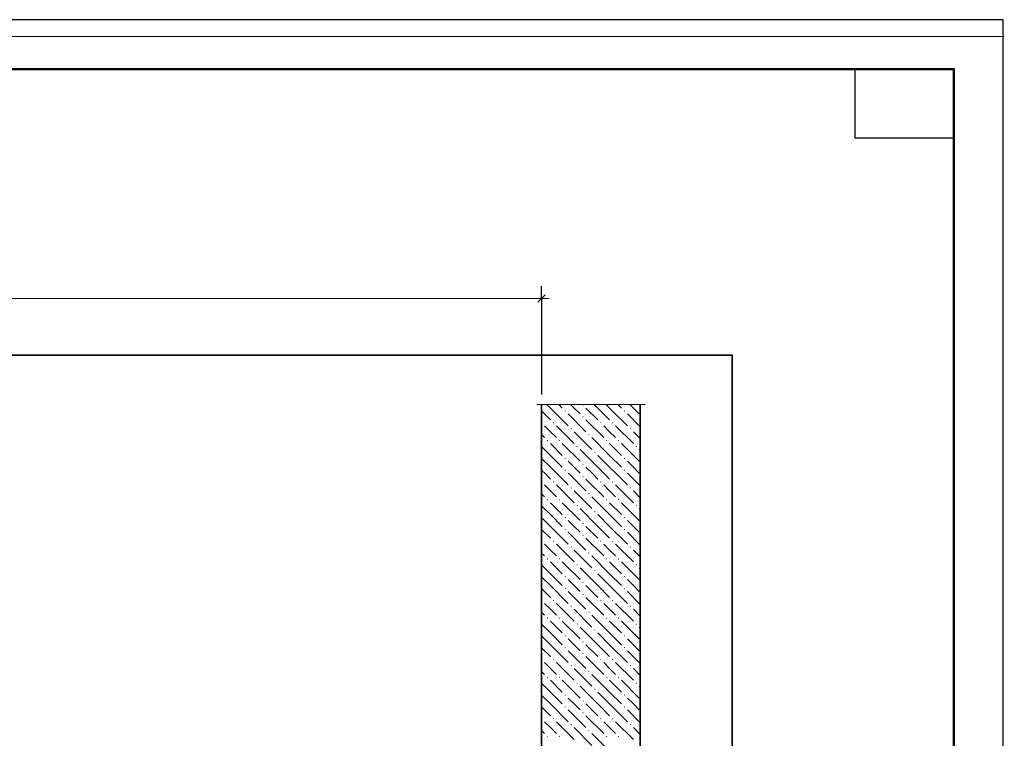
# Model space of a CAD drawing. Header units: millimetres. Extents: x 0 to 21005, y 0 to 14850.
# Tile 22 of 22: x 16015 to 21005, y 11208 to 14850. Entities that reach past the tile are written whole.
import ezdxf

# ---------------------------------------------------------------- set-up
doc = ezdxf.new("R2010")
doc.units = ezdxf.units.MM
doc.layers.add('Standard', color=7, linetype='Continuous', lineweight=25)
doc.layers.add('Размерная линия_ общее', color=7, linetype='Continuous', lineweight=13)
doc.layers.add('ЖБ Стена верхний уровень', color=7, linetype='Continuous', lineweight=25, true_color=0x006e00)
doc.layers.add('Размерная выноска', color=7, linetype='Continuous')

msp = doc.modelspace()

# ---------------------------------------------------------------- hatches: boundary and pattern name
at = {"layer": 'ЖБ Стена верхний уровень', "linetype": 'Continuous', "lineweight": 18, "transparency": 33554687}
for points in [[(18866.8, 12896.9), (18870, 12900.2), (18873.3, 12896.9), (18870, 12893.7)], [(18776.8, 12866.9), (18780, 12870.2), (18783.3, 12866.9), (18780, 12863.7)], [(18866.8, 12836.9), (18870, 12840.2), (18873.3, 12836.9), (18870, 12833.7)], [(19076.8, 12866.9), (19080, 12870.2), (19083.3, 12866.9), (19080, 12863.7)], [(18660.1, 12810.1), (18663.3, 12806.9), (18660.1, 12803.8)], [(18716.8, 12806.9), (18720, 12810.2), (18723.3, 12806.9), (18720, 12803.7)], [(18806.8, 12776.9), (18810, 12780.2), (18813.3, 12776.9), (18810, 12773.7)], [(18956.8, 12806.9), (18960, 12810.2), (18963.3, 12806.9), (18960, 12803.7)], [(19016.8, 12806.9), (19020, 12810.2), (19023.3, 12806.9), (19020, 12803.7)], [(19106.8, 12776.9), (19110, 12780.2), (19113.3, 12776.9), (19110, 12773.7)], [(18896.8, 12746.9), (18900, 12750.2), (18903.3, 12746.9), (18900, 12743.7)], [(18686.8, 12716.9), (18690, 12720.2), (18693.3, 12716.9), (18690, 12713.7)], [(18746.8, 12716.9), (18750, 12720.2), (18753.3, 12716.9), (18750, 12713.7)], [(18836.8, 12686.9), (18840, 12690.2), (18843.3, 12686.9), (18840, 12683.7)], [(18986.8, 12716.9), (18990, 12720.2), (18993.3, 12716.9), (18990, 12713.7)], [(19046.8, 12716.9), (19050, 12720.2), (19053.3, 12716.9), (19050, 12713.7)], [(19136.8, 12686.9), (19140, 12690.2), (19143.3, 12686.9), (19140, 12683.7)], [(18776.8, 12626.9), (18780, 12630.2), (18783.3, 12626.9), (18780, 12623.7)], [(18926.8, 12656.9), (18930, 12660.2), (18933.3, 12656.9), (18930, 12653.7)], [(19076.8, 12626.9), (19080, 12630.2), (19083.3, 12626.9), (19080, 12623.7)], [(18866.8, 12596.9), (18870, 12600.2), (18873.3, 12596.9), (18870, 12593.7)], [(18776.8, 12566.9), (18780, 12570.2), (18783.3, 12566.9), (18780, 12563.7)], [(18866.8, 12536.9), (18870, 12540.2), (18873.3, 12536.9), (18870, 12533.7)], [(19076.8, 12566.9), (19080, 12570.2), (19083.3, 12566.9), (19080, 12563.7)], [(18660.1, 12510.1), (18663.3, 12506.9), (18660.1, 12503.8)], [(18716.8, 12506.9), (18720, 12510.2), (18723.3, 12506.9), (18720, 12503.7)], [(18806.8, 12476.9), (18810, 12480.2), (18813.3, 12476.9), (18810, 12473.7)], [(18956.8, 12506.9), (18960, 12510.2), (18963.3, 12506.9), (18960, 12503.7)], [(19016.8, 12506.9), (19020, 12510.2), (19023.3, 12506.9), (19020, 12503.7)], [(19106.8, 12476.9), (19110, 12480.2), (19113.3, 12476.9), (19110, 12473.7)], [(18896.8, 12446.9), (18900, 12450.2), (18903.3, 12446.9), (18900, 12443.7)], [(18686.8, 12416.9), (18690, 12420.2), (18693.3, 12416.9), (18690, 12413.7)], [(18746.8, 12416.9), (18750, 12420.2), (18753.3, 12416.9), (18750, 12413.7)], [(18836.8, 12386.9), (18840, 12390.2), (18843.3, 12386.9), (18840, 12383.7)], [(18986.8, 12416.9), (18990, 12420.2), (18993.3, 12416.9), (18990, 12413.7)], [(19046.8, 12416.9), (19050, 12420.2), (19053.3, 12416.9), (19050, 12413.7)], [(19136.8, 12386.9), (19140, 12390.2), (19143.3, 12386.9), (19140, 12383.7)], [(18776.8, 12326.9), (18780, 12330.2), (18783.3, 12326.9), (18780, 12323.7)], [(18926.8, 12356.9), (18930, 12360.2), (18933.3, 12356.9), (18930, 12353.7)], [(19076.8, 12326.9), (19080, 12330.2), (19083.3, 12326.9), (19080, 12323.7)], [(18866.8, 12296.9), (18870, 12300.2), (18873.3, 12296.9), (18870, 12293.7)], [(18776.8, 12266.9), (18780, 12270.2), (18783.3, 12266.9), (18780, 12263.7)], [(18866.8, 12236.9), (18870, 12240.2), (18873.3, 12236.9), (18870, 12233.7)], [(19076.8, 12266.9), (19080, 12270.2), (19083.3, 12266.9), (19080, 12263.7)], [(18660.1, 12210.1), (18663.3, 12206.9), (18660.1, 12203.8)], [(18716.8, 12206.9), (18720, 12210.2), (18723.3, 12206.9), (18720, 12203.7)], [(18806.8, 12176.9), (18810, 12180.2), (18813.3, 12176.9), (18810, 12173.7)], [(18956.8, 12206.9), (18960, 12210.2), (18963.3, 12206.9), (18960, 12203.7)], [(19016.8, 12206.9), (19020, 12210.2), (19023.3, 12206.9), (19020, 12203.7)], [(19106.8, 12176.9), (19110, 12180.2), (19113.3, 12176.9), (19110, 12173.7)], [(18896.8, 12146.9), (18900, 12150.2), (18903.3, 12146.9), (18900, 12143.7)], [(18686.8, 12116.9), (18690, 12120.2), (18693.3, 12116.9), (18690, 12113.7)], [(18746.8, 12116.9), (18750, 12120.2), (18753.3, 12116.9), (18750, 12113.7)], [(18836.8, 12086.9), (18840, 12090.2), (18843.3, 12086.9), (18840, 12083.7)], [(18986.8, 12116.9), (18990, 12120.2), (18993.3, 12116.9), (18990, 12113.7)], [(19046.8, 12116.9), (19050, 12120.2), (19053.3, 12116.9), (19050, 12113.7)], [(19136.8, 12086.9), (19140, 12090.2), (19143.3, 12086.9), (19140, 12083.7)], [(18776.8, 12026.9), (18780, 12030.2), (18783.3, 12026.9), (18780, 12023.7)], [(18926.8, 12056.9), (18930, 12060.2), (18933.3, 12056.9), (18930, 12053.7)], [(19076.8, 12026.9), (19080, 12030.2), (19083.3, 12026.9), (19080, 12023.7)], [(18866.8, 11996.9), (18870, 12000.2), (18873.3, 11996.9), (18870, 11993.7)], [(18776.8, 11966.9), (18780, 11970.2), (18783.3, 11966.9), (18780, 11963.7)], [(18866.8, 11936.9), (18870, 11940.2), (18873.3, 11936.9), (18870, 11933.7)], [(19076.8, 11966.9), (19080, 11970.2), (19083.3, 11966.9), (19080, 11963.7)], [(18660.1, 11910.1), (18663.3, 11906.9), (18660.1, 11903.8)], [(18716.8, 11906.9), (18720, 11910.2), (18723.3, 11906.9), (18720, 11903.7)], [(18806.8, 11876.9), (18810, 11880.2), (18813.3, 11876.9), (18810, 11873.7)], [(18956.8, 11906.9), (18960, 11910.2), (18963.3, 11906.9), (18960, 11903.7)], [(19016.8, 11906.9), (19020, 11910.2), (19023.3, 11906.9), (19020, 11903.7)], [(19106.8, 11876.9), (19110, 11880.2), (19113.3, 11876.9), (19110, 11873.7)], [(18896.8, 11846.9), (18900, 11850.2), (18903.3, 11846.9), (18900, 11843.7)], [(18686.8, 11816.9), (18690, 11820.2), (18693.3, 11816.9), (18690, 11813.7)], [(18746.8, 11816.9), (18750, 11820.2), (18753.3, 11816.9), (18750, 11813.7)], [(18836.8, 11786.9), (18840, 11790.2), (18843.3, 11786.9), (18840, 11783.7)], [(18986.8, 11816.9), (18990, 11820.2), (18993.3, 11816.9), (18990, 11813.7)], [(19046.8, 11816.9), (19050, 11820.2), (19053.3, 11816.9), (19050, 11813.7)], [(19136.8, 11786.9), (19140, 11790.2), (19143.3, 11786.9), (19140, 11783.7)], [(18776.8, 11726.9), (18780, 11730.2), (18783.3, 11726.9), (18780, 11723.7)], [(18926.8, 11756.9), (18930, 11760.2), (18933.3, 11756.9), (18930, 11753.7)], [(19076.8, 11726.9), (19080, 11730.2), (19083.3, 11726.9), (19080, 11723.7)], [(18866.8, 11696.9), (18870, 11700.2), (18873.3, 11696.9), (18870, 11693.7)], [(18776.8, 11666.9), (18780, 11670.2), (18783.3, 11666.9), (18780, 11663.7)], [(18866.8, 11636.9), (18870, 11640.2), (18873.3, 11636.9), (18870, 11633.7)], [(19076.8, 11666.9), (19080, 11670.2), (19083.3, 11666.9), (19080, 11663.7)], [(18660.1, 11610.1), (18663.3, 11606.9), (18660.1, 11603.8)], [(18716.8, 11606.9), (18720, 11610.2), (18723.3, 11606.9), (18720, 11603.7)], [(18806.8, 11576.9), (18810, 11580.2), (18813.3, 11576.9), (18810, 11573.7)], [(18956.8, 11606.9), (18960, 11610.2), (18963.3, 11606.9), (18960, 11603.7)], [(19016.8, 11606.9), (19020, 11610.2), (19023.3, 11606.9), (19020, 11603.7)], [(19106.8, 11576.9), (19110, 11580.2), (19113.3, 11576.9), (19110, 11573.7)], [(18896.8, 11546.9), (18900, 11550.2), (18903.3, 11546.9), (18900, 11543.7)], [(18686.8, 11516.9), (18690, 11520.2), (18693.3, 11516.9), (18690, 11513.7)], [(18746.8, 11516.9), (18750, 11520.2), (18753.3, 11516.9), (18750, 11513.7)], [(18836.8, 11486.9), (18840, 11490.2), (18843.3, 11486.9), (18840, 11483.7)], [(18986.8, 11516.9), (18990, 11520.2), (18993.3, 11516.9), (18990, 11513.7)], [(19046.8, 11516.9), (19050, 11520.2), (19053.3, 11516.9), (19050, 11513.7)], [(19136.8, 11486.9), (19140, 11490.2), (19143.3, 11486.9), (19140, 11483.7)], [(18776.8, 11426.9), (18780, 11430.2), (18783.3, 11426.9), (18780, 11423.7)], [(18926.8, 11456.9), (18930, 11460.2), (18933.3, 11456.9), (18930, 11453.7)], [(19076.8, 11426.9), (19080, 11430.2), (19083.3, 11426.9), (19080, 11423.7)], [(18866.8, 11396.9), (18870, 11400.2), (18873.3, 11396.9), (18870, 11393.7)], [(18776.8, 11366.9), (18780, 11370.2), (18783.3, 11366.9), (18780, 11363.7)], [(18866.8, 11336.9), (18870, 11340.2), (18873.3, 11336.9), (18870, 11333.7)], [(19076.8, 11366.9), (19080, 11370.2), (19083.3, 11366.9), (19080, 11363.7)], [(18660.1, 11310.1), (18663.3, 11306.9), (18660.1, 11303.8)], [(18716.8, 11306.9), (18720, 11310.2), (18723.3, 11306.9), (18720, 11303.7)], [(18806.8, 11276.9), (18810, 11280.2), (18813.3, 11276.9), (18810, 11273.7)], [(18956.8, 11306.9), (18960, 11310.2), (18963.3, 11306.9), (18960, 11303.7)], [(19016.8, 11306.9), (19020, 11310.2), (19023.3, 11306.9), (19020, 11303.7)], [(19106.8, 11276.9), (19110, 11280.2), (19113.3, 11276.9), (19110, 11273.7)], [(18896.8, 11246.9), (18900, 11250.2), (18903.3, 11246.9), (18900, 11243.7)], [(18686.8, 11216.9), (18690, 11220.2), (18693.3, 11216.9), (18690, 11213.7)], [(18746.8, 11216.9), (18750, 11220.2), (18753.3, 11216.9), (18750, 11213.7)], [(18986.8, 11216.9), (18990, 11220.2), (18993.3, 11216.9), (18990, 11213.7)], [(19046.8, 11216.9), (19050, 11220.2), (19053.3, 11216.9), (19050, 11213.7)]]:
    msp.add_hatch(color=7, dxfattribs=at).paths.add_polyline_path(points, flags=16)

# ---------------------------------------------------------------- linework, layer by layer
at = {"layer": 'Standard', "color": 7, "linetype": 'Continuous', "lineweight": 35, "transparency": 33554687}
for p, q in [((20750, 13800), (20750, 10250)), ((20750, 13600), (20750, 10050))]:
    msp.add_line(p, q, dxfattribs=at)
at = {"layer": 'Standard', "color": 7, "linetype": 'Continuous', "lineweight": 50, "transparency": 33554687}
msp.add_line((20750, 13550), (20750, 11600), dxfattribs=at)
at = {"layer": 'Standard', "color": 7, "linetype": 'Continuous', "lineweight": 25, "transparency": 33554687}
for points in [[(0, 0), (21000, 0), (21000, 14850), (0, 14850), (0, 0)], [(20750, 14600), (20750, 14250), (20250, 14250), (20250, 14600), (20750, 14600)]]:
    msp.add_lwpolyline(points, close=True, dxfattribs=at)
at = {"layer": 'Standard', "color": 7, "linetype": 'Continuous', "lineweight": 13, "transparency": 33554687}
msp.add_lwpolyline([(21005, 14764.4), (300, 14764.4), (300, 4836.2), (21005, 4836.2)], dxfattribs=at)
at = {"layer": 'Standard', "color": 7, "linetype": 'Continuous', "lineweight": 50, "transparency": 33554687}
msp.add_lwpolyline([(1000, 14600), (20750, 14600), (20750, 250), (1000, 250), (1000, 14600)], close=True, dxfattribs=at)
at = {"layer": 'Standard', "color": 254, "linetype": 'Continuous', "lineweight": 35, "true_color": 0xc4c4ff, "transparency": 33554687}
msp.add_lwpolyline([(1749.6, 8108.5), (19625.9, 8108.5), (19625.9, 13150.3), (1749.6, 13150.3), (1749.6, 8108.5)], dxfattribs=at)
at = {"layer": 'ЖБ Стена верхний уровень', "color": 7, "linetype": 'Continuous', "lineweight": 35, "transparency": 33554687}
for p, q in [((18660.1, 12900.3), (18660.1, 12546)), ((19160.1, 12546), (19160.1, 12900.3)), ((18660.1, 12546), (18660.1, 9671)), ((19160.1, 9671), (19160.1, 12546))]:
    msp.add_line(p, q, dxfattribs=at)
at = {"layer": 'ЖБ Стена верхний уровень', "color": 251, "linetype": 'Continuous', "lineweight": 18, "true_color": 0x575757, "transparency": 33554687}
for p, q in [((18686.6, 12900.3), (18705, 12881.9)), ((18705, 12881.9), (18795, 12791.9)), ((18746.6, 12900.3), (18765, 12881.9)), ((18825, 12881.9), (18806.6, 12900.3)), ((18855, 12851.9), (18825, 12881.9)), ((18885, 12881.9), (18945, 12821.9)), ((18945, 12881.9), (18926.6, 12900.3)), ((18945, 12881.9), (19005, 12821.9)), ((18986.6, 12900.3), (19005, 12881.9)), ((19005, 12881.9), (19095, 12791.9)), ((19046.6, 12900.3), (19065, 12881.9)), ((19125, 12881.9), (19106.6, 12900.3)), ((19155, 12851.9), (19125, 12881.9)), ((18660.1, 12866.8), (18705, 12821.9)), ((18795, 12851.9), (18885, 12761.9)), ((19095, 12851.9), (19160.1, 12786.8)), ((18705, 12761.9), (18675, 12791.9)), ((18735, 12791.9), (18825, 12701.9)), ((18885, 12821.9), (18975, 12731.9)), ((19005, 12761.9), (18975, 12791.9)), ((19035, 12791.9), (19125, 12701.9)), ((18660.1, 12746.8), (18675, 12731.9)), ((18735, 12731.9), (18705, 12761.9)), ((18825, 12761.9), (18915, 12671.9)), ((19005, 12641.9), (18915, 12731.9)), ((19035, 12731.9), (19005, 12761.9)), ((19125, 12761.9), (19160.1, 12726.8)), ((18705, 12641.9), (18660.1, 12686.8)), ((18705, 12701.9), (18765, 12641.9)), ((18765, 12701.9), (18855, 12611.9)), ((19005, 12701.9), (19065, 12641.9)), ((19065, 12701.9), (19155, 12611.9)), ((18660.1, 12626.8), (18705, 12581.9)), ((18705, 12641.9), (18765, 12581.9)), ((18945, 12581.9), (18855, 12671.9)), ((18945, 12641.9), (19005, 12581.9)), ((19005, 12641.9), (19065, 12581.9)), ((19160.1, 12666.8), (19155, 12671.9)), ((18705, 12581.9), (18741, 12546)), ((18825, 12581.9), (18795, 12611.9)), ((18855, 12551.9), (18825, 12581.9)), ((18885, 12581.9), (18921, 12546)), ((18945, 12581.9), (18981, 12546)), ((19005, 12581.9), (19041, 12546)), ((19125, 12581.9), (19095, 12611.9)), ((19155, 12551.9), (19125, 12581.9)), ((18660.1, 12566.8), (18681, 12546)), ((18681, 12546), (18705, 12521.9)), ((18741, 12546), (18795, 12491.9)), ((18795, 12551.9), (18801, 12546)), ((18801, 12546), (18885, 12461.9)), ((18921, 12546), (18945, 12521.9)), ((18981, 12546), (19005, 12521.9)), ((19041, 12546), (19095, 12491.9)), ((19095, 12551.9), (19101, 12546)), ((19101, 12546), (19160.1, 12486.8)), ((18705, 12461.9), (18675, 12491.9)), ((18735, 12491.9), (18825, 12401.9)), ((18885, 12521.9), (18975, 12431.9)), ((19005, 12461.9), (18975, 12491.9)), ((19035, 12491.9), (19125, 12401.9)), ((18660.1, 12446.8), (18675, 12431.9)), ((18735, 12431.9), (18705, 12461.9)), ((18825, 12461.9), (18915, 12371.9)), ((19005, 12341.9), (18915, 12431.9)), ((19035, 12431.9), (19005, 12461.9)), ((19125, 12461.9), (19160.1, 12426.8)), ((18705, 12341.9), (18660.1, 12386.8)), ((18705, 12401.9), (18765, 12341.9)), ((18765, 12401.9), (18855, 12311.9)), ((19005, 12401.9), (19065, 12341.9)), ((19065, 12401.9), (19155, 12311.9)), ((18660.1, 12326.8), (18705, 12281.9)), ((18705, 12341.9), (18765, 12281.9)), ((18945, 12281.9), (18855, 12371.9)), ((18945, 12341.9), (19005, 12281.9)), ((19005, 12341.9), (19065, 12281.9)), ((19160.1, 12366.8), (19155, 12371.9)), ((18705, 12281.9), (18795, 12191.9)), ((18825, 12281.9), (18795, 12311.9)), ((18855, 12251.9), (18825, 12281.9)), ((18885, 12281.9), (18945, 12221.9)), ((18945, 12281.9), (19005, 12221.9)), ((19005, 12281.9), (19095, 12191.9)), ((19125, 12281.9), (19095, 12311.9)), ((19155, 12251.9), (19125, 12281.9)), ((18660.1, 12266.8), (18705, 12221.9)), ((18795, 12251.9), (18885, 12161.9)), ((19095, 12251.9), (19160.1, 12186.8)), ((18705, 12161.9), (18675, 12191.9)), ((18735, 12191.9), (18825, 12101.9)), ((18885, 12221.9), (18975, 12131.9)), ((19005, 12161.9), (18975, 12191.9)), ((19035, 12191.9), (19125, 12101.9)), ((18660.1, 12146.8), (18675, 12131.9)), ((18735, 12131.9), (18705, 12161.9)), ((18825, 12161.9), (18915, 12071.9)), ((19005, 12041.9), (18915, 12131.9)), ((19035, 12131.9), (19005, 12161.9)), ((19125, 12161.9), (19160.1, 12126.8)), ((18705, 12041.9), (18660.1, 12086.8)), ((18705, 12101.9), (18765, 12041.9)), ((18765, 12101.9), (18855, 12011.9)), ((19005, 12101.9), (19065, 12041.9)), ((19065, 12101.9), (19155, 12011.9)), ((18660.1, 12026.8), (18705, 11981.9)), ((18705, 12041.9), (18765, 11981.9)), ((18945, 11981.9), (18855, 12071.9)), ((18945, 12041.9), (19005, 11981.9)), ((19005, 12041.9), (19065, 11981.9)), ((19160.1, 12066.8), (19155, 12071.9)), ((18705, 11981.9), (18795, 11891.9)), ((18825, 11981.9), (18795, 12011.9)), ((18855, 11951.9), (18825, 11981.9)), ((18885, 11981.9), (18945, 11921.9)), ((18945, 11981.9), (19005, 11921.9)), ((19005, 11981.9), (19095, 11891.9)), ((19125, 11981.9), (19095, 12011.9)), ((19155, 11951.9), (19125, 11981.9)), ((18660.1, 11966.8), (18705, 11921.9)), ((18795, 11951.9), (18885, 11861.9)), ((19095, 11951.9), (19160.1, 11886.8)), ((18705, 11861.9), (18675, 11891.9)), ((18735, 11891.9), (18825, 11801.9)), ((18885, 11921.9), (18975, 11831.9)), ((19005, 11861.9), (18975, 11891.9)), ((19035, 11891.9), (19125, 11801.9)), ((18660.1, 11846.8), (18675, 11831.9)), ((18735, 11831.9), (18705, 11861.9)), ((18825, 11861.9), (18915, 11771.9)), ((19005, 11741.9), (18915, 11831.9)), ((19035, 11831.9), (19005, 11861.9)), ((19125, 11861.9), (19160.1, 11826.8)), ((18705, 11741.9), (18660.1, 11786.8)), ((18705, 11801.9), (18765, 11741.9)), ((18765, 11801.9), (18855, 11711.9)), ((19005, 11801.9), (19065, 11741.9)), ((19065, 11801.9), (19155, 11711.9)), ((18660.1, 11726.8), (18705, 11681.9)), ((18705, 11741.9), (18765, 11681.9)), ((18945, 11681.9), (18855, 11771.9)), ((18945, 11741.9), (19005, 11681.9)), ((19005, 11741.9), (19065, 11681.9)), ((19160.1, 11766.8), (19155, 11771.9)), ((18705, 11681.9), (18795, 11591.9)), ((18825, 11681.9), (18795, 11711.9)), ((18855, 11651.9), (18825, 11681.9)), ((18885, 11681.9), (18945, 11621.9)), ((18945, 11681.9), (19005, 11621.9)), ((19005, 11681.9), (19095, 11591.9)), ((19125, 11681.9), (19095, 11711.9)), ((19155, 11651.9), (19125, 11681.9)), ((18660.1, 11666.8), (18705, 11621.9)), ((18795, 11651.9), (18885, 11561.9)), ((19095, 11651.9), (19160.1, 11586.8)), ((18705, 11561.9), (18675, 11591.9)), ((18735, 11591.9), (18825, 11501.9)), ((18885, 11621.9), (18975, 11531.9)), ((19005, 11561.9), (18975, 11591.9)), ((19035, 11591.9), (19125, 11501.9)), ((18660.1, 11546.8), (18675, 11531.9)), ((18735, 11531.9), (18705, 11561.9)), ((18825, 11561.9), (18915, 11471.9)), ((19005, 11441.9), (18915, 11531.9)), ((19035, 11531.9), (19005, 11561.9)), ((19125, 11561.9), (19160.1, 11526.8)), ((18705, 11441.9), (18660.1, 11486.8)), ((18705, 11501.9), (18765, 11441.9)), ((18765, 11501.9), (18855, 11411.9)), ((19005, 11501.9), (19065, 11441.9)), ((19065, 11501.9), (19155, 11411.9)), ((18660.1, 11426.8), (18705, 11381.9)), ((18705, 11441.9), (18765, 11381.9)), ((18945, 11381.9), (18855, 11471.9)), ((18945, 11441.9), (19005, 11381.9)), ((19005, 11441.9), (19065, 11381.9)), ((19160.1, 11466.8), (19155, 11471.9)), ((18705, 11381.9), (18795, 11291.9)), ((18825, 11381.9), (18795, 11411.9)), ((18855, 11351.9), (18825, 11381.9)), ((18885, 11381.9), (18945, 11321.9)), ((18945, 11381.9), (19005, 11321.9)), ((19005, 11381.9), (19095, 11291.9)), ((19125, 11381.9), (19095, 11411.9)), ((19155, 11351.9), (19125, 11381.9)), ((18660.1, 11366.8), (18705, 11321.9)), ((18795, 11351.9), (18885, 11261.9)), ((19095, 11351.9), (19160.1, 11286.8)), ((18705, 11261.9), (18675, 11291.9)), ((18735, 11291.9), (18825, 11201.9)), ((18885, 11321.9), (18975, 11231.9)), ((19005, 11261.9), (18975, 11291.9)), ((19035, 11291.9), (19125, 11201.9)), ((18660.1, 11246.8), (18675, 11231.9)), ((18735, 11231.9), (18705, 11261.9)), ((18825, 11261.9), (18915, 11171.9)), ((19005, 11141.9), (18915, 11231.9)), ((19035, 11231.9), (19005, 11261.9)), ((19125, 11261.9), (19160.1, 11226.8))]:
    msp.add_line(p, q, dxfattribs=at)
at = {"layer": 'Размерная выноска', "color": 7, "linetype": 'Continuous', "lineweight": 13, "transparency": 33554687}
msp.add_line((18635.1, 12900.3), (19185.1, 12900.3), dxfattribs=at)
at = {"layer": 'Размерная линия_ общее', "color": 253, "linetype": 'Continuous', "lineweight": -3, "true_color": 0xa0a0a0, "transparency": 33554687}
for q in [(18660.1, 13499.6), (18660.1, 13374.6), (18660.1, 12950.3)]:
    msp.add_line((18660.1, 13437.1), q, dxfattribs=at)
at = {"layer": 'Размерная линия_ общее', "color": 7, "linetype": 'Continuous', "lineweight": 13, "transparency": 33554687}
for p, q in [((11660.1, 13437.1), (18660.1, 13437.1)), ((18660.1, 13437.1), (18697.6, 13437.1))]:
    msp.add_line(p, q, dxfattribs=at)
at = {"layer": 'Размерная линия_ общее', "color": 7, "linetype": 'Continuous', "lineweight": 25, "transparency": 33554687}
msp.add_line((18641.4, 13418.3), (18678.9, 13455.8), dxfattribs=at)

doc.saveas('drawing.dxf')
